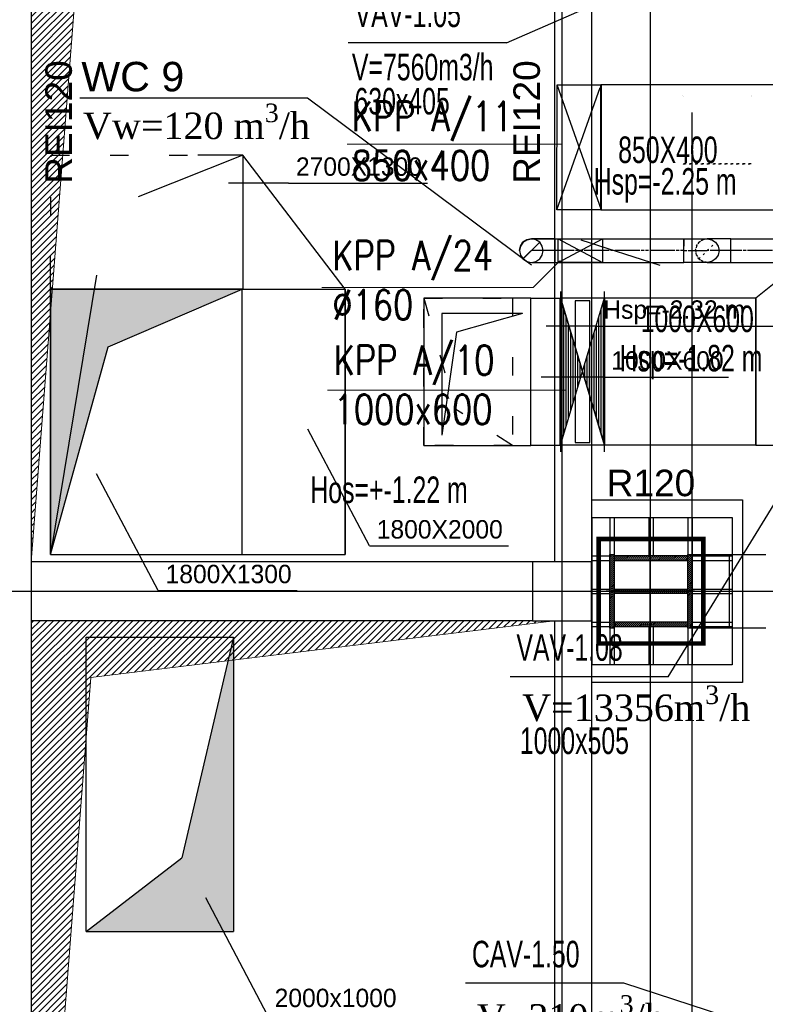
# Model space of a CAD drawing. Header units: centimetres. Extents: x -228435 to 46820, y -89367 to 152985.
# Tile 105 of 252: x -62818 to -57760, y 62196 to 68880. Entities that reach past the tile are written whole.
import ezdxf

# ---------------------------------------------------------------- set-up
doc = ezdxf.new("R2010")
doc.units = ezdxf.units.CM
doc.header["$LTSCALE"] = 50
for name, pattern in [('CADVENT_ABOVE_FLOOR', [12.4, 8.4, -1, 0.5, -1, 0.5, -1]), ('CADVENT_BELOW_FLOOR', [7.5, 6, -1.5]), ('CADVENT_CENTERLINE', [9.9, 7.4, -1, 0.5, -1]), ('CADVENT_HIDDEN', [0.8, 0.25, -0.55]), ('Kondygnacja  -0_5$0$HIDDEN', [9.525, 6.35, -3.175]), ('Kondygnacja  -0_5$0$HIDDEN2', [4.7625, 3.175, -1.5875]), ('Osie rzutów$0$DASHDOT2', [12.7, 6.35, -3.175, 0, -3.175])]:
    doc.linetypes.add(name, pattern=pattern)
doc.layers.get('0').update_dxf_attribs({"color": 8})
for name, color, linetype in [('01-103-Went PP_poziom-0_5$0$L_Nawiew', 3, 'Continuous'), ('bgde-nawiewDETAILS', 1, 'Continuous'), ('bgde-nawiewEXP', 1, 'Continuous'), ('bgde-nawiewHIDDEN', 1, 'Continuous'), ('bgde-tekst', 7, 'Continuous'), ('bgde-wywiewCEN', 7, 'Continuous'), ('bgde-wywiewDETAILS', 5, 'Continuous'), ('bgde-wywiewEXP', 5, 'Continuous'), ('bgde-wywiewHIDDEN', 5, 'Continuous'), ('bgde_AJ_opis', 7, 'Continuous'), ('bgde_VAV', 7, 'Continuous'), ('bgde_wentylacja', 5, 'Continuous'), ('bgde_wymiary tłumik VAV', 7, 'Continuous'), ('Kondygnacja  -0_5$0$ARCH_INFO_ODPORNOŚĆ OGNIOWA', 8, 'Continuous'), ('Kondygnacja  -0_5$0$ARCH_KONSTR_POWYŻEJ RZUTU', 8, 'Kondygnacja  -0_5$0$HIDDEN'), ('Kondygnacja  -0_5$0$ARCH_KONSTR_POWYŻEJ RZUTU_IST', 8, 'Kondygnacja  -0_5$0$HIDDEN2'), ('Kondygnacja  -0_5$0$ARCH_MUROWANE_IST', 8, 'Continuous'), ('Kondygnacja  -0_5$0$ARCH_OKŁADZINA', 8, 'Continuous'), ('Kondygnacja  -0_5$0$ARCH_POMOCNICZE', 8, 'Continuous'), ('Kondygnacja  -0_5$0$ARCH_SŁUPY', 8, 'Continuous'), ('Kondygnacja  -0_5$0$ARCH_WIDOK_IST', 8, 'Continuous'), ('Kondygnacja  -0_5$0$ARCH_ŻELBET_IST', 8, 'Continuous'), ('Osie rzutów$0$ARCH_INFO_OSIE_IST', 8, 'Osie rzutów$0$DASHDOT2'), ('Osie rzutów$0$ARCH_INFO_OSIE_OPISY_IST', 8, 'Continuous')]:
    doc.layers.add(name, color=color, linetype=linetype)
for name, color, linetype, lineweight in [('bgde_klapy opis', 2, 'Continuous', 20), ('bgde_klapy p.poż.', 240, 'Continuous', 30), ('Kondygnacja  -0_5$0$ARCH_WIDOK', 8, 'Continuous', 13)]:
    doc.layers.add(name, color=color, linetype=linetype, lineweight=lineweight)
doc.styles.add('01-103-Went PP_poziom-0_5$0$Arial', font='ARIAL.TTF')
doc.styles.add('Kondygnacja  -0_5$0$Arial', font='ARIAL.TTF')
doc.styles.add('st rom', font='Romans.shx', dxfattribs={"width": 0.8})
pattern_1 = [(45, (-6220.6425, -6150), (-0.67351921, 0.67351921), [])]

# ---------------------------------------------------------------- blocks, each defined once
blk = doc.blocks.new('Osie rzutów')
at = {"layer": 'Osie rzutów$0$ARCH_INFO_OSIE_IST', "ltscale": 10}
for p, q in [((6200, 12510), (6200, 4800)), ((6200, 12510), (6200, 4571.18)), ((6260, 12510), (6260, 4623.26)), ((6260, 10970), (6260, 11030)), ((4436.04, 11000), (13655, 11000)), ((6290, 11000), (6230, 11000))]:
    blk.add_line(p, q, dxfattribs=at)
blk = doc.blocks.new('Kondygnacja  -0_5$0$słup 6.8.41')
at = {"layer": 'Kondygnacja  -0_5$0$ARCH_SŁUPY'}
h = blk.add_hatch(dxfattribs=at)
h.set_pattern_fill('ANSI31', color=256, scale=0.3, style=0)
h.set_pattern_definition(pattern_1)
h.paths.add_polyline_path([(14.82, 75), (11.82, 75), (11.82, 25), (14.82, 25)])
h = blk.add_hatch(dxfattribs=at)
h.set_pattern_fill('ANSI31', color=256, scale=0.3, style=0)
h.set_pattern_definition(pattern_1)
h.paths.add_polyline_path([(64.82, 71), (64.82, 74), (14.82, 74), (14.82, 71)])
h = blk.add_hatch(dxfattribs=at)
h.set_pattern_fill('ANSI31', color=256, scale=0.3, style=0)
h.set_pattern_definition(pattern_1)
h.paths.add_polyline_path([(67.82, 75), (64.82, 75), (64.82, 25), (67.82, 25)])
h = blk.add_hatch(dxfattribs=at)
h.set_pattern_fill('ANSI31', color=256, scale=0.3, style=0)
h.set_pattern_definition(pattern_1)
h.paths.add_polyline_path([(64.82, 48.5), (64.82, 51.5), (14.82, 51.5), (14.82, 48.5)])
h = blk.add_hatch(dxfattribs=at)
h.set_pattern_fill('ANSI31', color=256, scale=0.3, style=0)
h.set_pattern_definition(pattern_1)
h.paths.add_polyline_path([(64.82, 26), (64.82, 29), (14.82, 29), (14.82, 26)])
at = {"layer": 'Kondygnacja  -0_5$0$ARCH_POMOCNICZE'}
blk.add_lwpolyline([(94.82, 100), (94.82, 0), (-0.18, 0), (-0.18, 100)], close=True, dxfattribs=at)
for points in [[(11.82, 100), (11.82, 75)], [(14.82, 100), (14.82, 75)], [(38.32, 100), (38.32, 74)], [(41.32, 100), (41.32, 74)], [(64.82, 100), (64.82, 75)], [(67.82, 100), (67.82, 75)], [(-0.18, 74), (11.82, 74)], [(67.82, 74), (94.82, 74)], [(-0.18, 71), (11.82, 71)], [(67.82, 71), (94.82, 71)], [(-0.18, 51.5), (11.82, 51.5)], [(-0.18, 48.5), (11.82, 48.5)], [(67.82, 51.5), (94.82, 51.5)], [(67.82, 48.5), (94.82, 48.5)], [(-0.18, 29), (11.82, 29)], [(67.82, 29), (94.82, 29)], [(-0.18, 26), (11.82, 26)], [(11.82, 25), (11.82, 0)], [(14.82, 25), (14.82, 0)], [(38.32, 26), (38.32, 0)], [(41.32, 26), (41.32, 0)], [(64.82, 25), (64.82, 0)], [(67.82, 26), (94.82, 26)], [(67.82, 25), (67.82, 0)]]:
    blk.add_lwpolyline(points, dxfattribs=at)
at = {"layer": 'Kondygnacja  -0_5$0$ARCH_SŁUPY'}
for p, q in [((14.82, 51.5), (64.82, 51.5)), ((64.82, 48.5), (14.82, 48.5))]:
    blk.add_line(p, q, dxfattribs=at)
at = {"layer": 'Kondygnacja  -0_5$0$ARCH_SŁUPY', "const_width": 3}
blk.add_lwpolyline([(4.32, 85.5), (75.32, 85.5), (75.32, 14.5), (4.32, 14.5)], close=True, dxfattribs=at)
at = {"layer": 'Kondygnacja  -0_5$0$ARCH_SŁUPY'}
for points in [[(11.82, 75), (14.82, 75), (14.82, 25), (11.82, 25)], [(64.82, 75), (67.82, 75), (67.82, 25), (64.82, 25)]]:
    blk.add_lwpolyline(points, close=True, dxfattribs=at)
for points in [[(64.82, 74), (14.82, 74)], [(14.82, 71), (64.82, 71)], [(64.82, 29), (14.82, 29)], [(14.82, 26), (64.82, 26)]]:
    blk.add_lwpolyline(points, dxfattribs=at)
blk = doc.blocks.new('Kondygnacja  -0_5$0$konstrukcja istniejąca -0.5')
at = {"layer": 'Kondygnacja  -0_5$0$ARCH_KONSTR_POWYŻEJ RZUTU_IST', "ltscale": 10}
for p, q in [((6288.46, 4975), (6288.46, 12225)), ((6288.46, 10975), (6288.46, 11025)), ((6288.46, 11025), (6338.46, 11025)), ((6338.46, 10975), (6288.46, 10975))]:
    blk.add_line(p, q, dxfattribs=at)
blk.add_lwpolyline([(6313.46, 11025), (6313.46, 10975)], dxfattribs=at)
blk = doc.blocks.new('*U492')
at = {"linetype": 'Continuous', "lineweight": -2}
for p, q in [((-150, 500), (-150, 545)), ((150, 545), (150, 500)), ((-150, -500), (-150, 500)), ((150, 500), (150, -500)), ((-150, -545), (-150, -500)), ((150, -500), (150, -545))]:
    blk.add_line(p, q, dxfattribs=at)
at = {"linetype": 'Continuous', "lineweight": -3}
for p, q in [((-150, -500), (150, 500)), ((150, -500), (-150, 500)), ((-142.9, -476.3), (-142.9, 476.2)), ((-50, 480), (50, 480)), ((-50, -480), (-50, 480)), ((50, 480), (50, -480)), ((142.9, -476.3), (142.9, 476.2)), ((-127, -423.3), (-127, 423.3)), ((127, -423.3), (127, 423.3)), ((-111.1, -370.4), (-111.1, 370.4)), ((111.1, -370.4), (111.1, 370.4)), ((-95.2, -317.5), (-95.2, 317.5)), ((95.2, -317.5), (95.2, 317.5)), ((-79.4, -264.6), (-79.4, 264.6)), ((-63.5, -211.7), (-63.5, 211.7)), ((63.5, -211.7), (63.5, 211.7)), ((79.4, -264.6), (79.4, 264.6)), ((-47.6, -158.8), (-47.6, 158.8)), ((47.6, -158.8), (47.6, 158.8)), ((-31.8, -105.8), (-31.8, 105.8)), ((31.8, -105.8), (31.8, 105.8)), ((-15.9, -52.9), (-15.9, 52.9)), ((15.9, -52.9), (15.9, 52.9)), ((50, -480), (-50, -480))]:
    blk.add_line(p, q, dxfattribs=at)
at = {"color": 0, "linetype": 'ByBlock', "lineweight": -2}
for p, q in [((150, 500), (-150, 500)), ((-150, -500), (150, -500))]:
    blk.add_line(p, q, dxfattribs=at)
blk = doc.blocks.new('*a563')
at = {"layer": 'bgde-tekst'}
blk.add_line((0, 0), (846.3, 0), dxfattribs=at)
blk = doc.blocks.new('*a568')
at = {"layer": 'bgde-tekst'}
blk.add_line((0, 0), (1205, 0), dxfattribs=at)
blk = doc.blocks.new('*a566')
at = {"layer": 'bgde-tekst'}
blk.add_line((0, 0), (943.4, 0), dxfattribs=at)
blk = doc.blocks.new('A$C093B0ABC')
at = {"layer": 'bgde-tekst'}
for points in [[(892.15, 6165.86), (983.09, 6205.01), (853.09, 6205.01), (853.09, 6025.01)], [(977.25, 5968.93), (942.25, 5818.93), (877.25, 5768.93), (977.25, 5768.93), (977.25, 5768.99)]]:
    blk.add_hatch(color=256, dxfattribs=at).paths.add_polyline_path(points)
at = {"layer": 'bgde-nawiewDETAILS', "linetype": 'CADVENT_HIDDEN', "extrusion": (0, -1, 0)}
for p in [(1106.42, 6198.94, 348), (1166.42, 6098.94, 348)]:
    blk.add_line(p, (1127.42, 6123.94, 348), dxfattribs=at)
at = {"layer": 'bgde-nawiewEXP', "linetype": 'CADVENT_BELOW_FLOOR'}
for p, q in [((877.25, 5768.98, 348), (877.25, 5968.93, 348)), ((877.25, 5968.93, 348), (977.25, 5968.93, 348)), ((977.25, 5968.93, 348), (977.25, 5768.99, 348))]:
    blk.add_line(p, q, dxfattribs=at)
at = {"layer": 'bgde-nawiewEXP', "linetype": 'CADVENT_BELOW_FLOOR', "extrusion": (9.76996e-15, -1, 0)}
for p in [(977.25, 5968.93, 348), (877.25, 5768.93, 348)]:
    blk.add_line(p, (942.25, 5818.93, 348), dxfattribs=at)
at = {"layer": 'bgde-nawiewEXP', "linetype": 'CADVENT_BELOW_FLOOR', "elevation": 348}
blk.add_lwpolyline([(1106.42, 6098.94), (1178.92, 6098.94), (1178.92, 6198.94), (1198.71, 6198.94), (1198.71, 6098.94), (1178.92, 6098.94), (1178.92, 6198.94), (1106.42, 6198.94)], close=True, dxfattribs=at)
blk.add_lwpolyline([(877.25, 5768.98), (877.25, 5768.93), (977.25, 5768.93), (977.25, 5768.99)], dxfattribs=at)
at = {"layer": 'bgde-nawiewHIDDEN', "linetype": 'CADVENT_HIDDEN', "elevation": 348}
blk.add_lwpolyline([(1106.42, 6098.94), (1106.42, 6198.94), (1166.42, 6198.94), (1166.42, 6098.94)], close=True, dxfattribs=at)
at = {"layer": 'bgde-tekst'}
for p, q in [((983.09, 6205.01, 348), (853.09, 6205.01, 348)), ((853.09, 6205.01, 348), (853.09, 6025.01, 348)), ((892.15, 6165.86), (983.09, 6205.01, 348)), ((853.09, 6025.01, 348), (892.15, 6165.86))]:
    blk.add_line(p, q, dxfattribs=at)
for points in [[(1014.59, 6277.04), (973.85, 6277.04), (973.85, 6277.04)], [(1069.4, 6030.81), (1027.6, 6109.95), (1027.6, 6109.95)], [(926.16, 6000.47), (884.37, 6079.61), (884.37, 6079.61)], [(1000.15, 5712.69), (958.36, 5791.84), (958.36, 5791.84)]]:
    blk.add_lwpolyline(points, dxfattribs=at)
at = {"layer": 'bgde-tekst', "elevation": 348}
for points in [[(1223.1, 6179.98), (1189.27, 6179.98), (1189.27, 6179.98)], [(1228.53, 6145.44), (1186, 6145.44), (1186, 6145.44)]]:
    blk.add_lwpolyline(points, dxfattribs=at)
at = {"layer": 'bgde-wywiewCEN', "linetype": 'CADVENT_CENTERLINE'}
blk.add_line((1195.29, 6231.29, 348), (1179.29, 6231.29, 348), dxfattribs=at)
at = {"layer": 'bgde-wywiewDETAILS'}
for p, q in [((983.49, 6296.01, 348), (912.62, 6267.88)), ((1173.64, 6225.63, 348), (1184.95, 6236.95, 348)), ((884.38, 6214.53), (853.09, 6025.01, 348))]:
    blk.add_line(p, q, dxfattribs=at)
at = {"layer": 'bgde-wywiewEXP', "linetype": 'CADVENT_BELOW_FLOOR', "elevation": 348}
for points in [[(853.07, 6377.49), (853.07, 6377.49)], [(853.09, 6025.01), (1053.09, 6025.01), (1053.09, 6205.01), (983.49, 6296.01), (953.07, 6296.01)], [(1179.29, 6223.29), (1182.35, 6223.9), (1184.95, 6225.63), (1186.68, 6228.23), (1187.29, 6231.29), (1186.68, 6234.35), (1184.95, 6236.95), (1182.35, 6238.68), (1179.29, 6239.29)], [(853.09, 6025.01), (853.09, 6205.01), (853.13, 6214.99)], [(853.09, 6205.01), (1053.09, 6205.01), (1053.09, 6025.01)], [(983.09, 6025.01), (983.09, 6205.01)]]:
    blk.add_lwpolyline(points, dxfattribs=at)
at = {"layer": 'bgde-wywiewEXP', "linetype": 'CADVENT_ABOVE_FLOOR', "elevation": 348}
blk.add_lwpolyline([(1171.29, 6231.29), (1171.9, 6228.23), (1173.64, 6225.63), (1176.23, 6223.9), (1179.29, 6223.29), (1182.35, 6223.9), (1184.95, 6225.63), (1186.68, 6228.23), (1187.29, 6231.29), (1186.68, 6234.35), (1184.95, 6236.95), (1182.35, 6238.68), (1179.29, 6239.29), (1176.23, 6238.68), (1173.64, 6236.95), (1171.9, 6234.35)], close=True, dxfattribs=at)
at = {"layer": 'bgde-wywiewEXP', "linetype": 'CADVENT_BELOW_FLOOR', "elevation": 348}
blk.add_lwpolyline([(1171.29, 6231.29), (1171.9, 6228.23), (1173.64, 6225.63), (1176.23, 6223.9), (1179.29, 6223.29), (1195.29, 6223.29), (1195.29, 6239.29), (1179.29, 6239.29), (1176.23, 6238.68), (1173.64, 6236.95), (1171.9, 6234.35)], close=True, dxfattribs=at)
at = {"layer": 'bgde-wywiewHIDDEN'}
blk.add_line((983.49, 6296.01, 348), (983.49, 6205.01, 348), dxfattribs=at)
at = {"layer": 'bgde-wywiewHIDDEN', "linetype": 'CADVENT_HIDDEN', "elevation": 348}
blk.add_lwpolyline([(853.07, 6377.49), (853.07, 6377.49)], close=True, dxfattribs=at)
for points in [[(853.07, 6377.49), (853.07, 6377.49)], [(853.13, 6214.99), (853.49, 6296.01), (953.07, 6296.01)]]:
    blk.add_lwpolyline(points, dxfattribs=at)
at = {"layer": 'bgde-tekst', "xscale": 0.09999999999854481, "yscale": 0.09999999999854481, "zscale": 0.0999999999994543}
for name, p in [('*a566', (1014.59, 6277.04)), ('*a568', (1223.1, 6179.98, 348)), ('*a563', (1228.53, 6145.44, 348)), ('*a566', (1069.4, 6030.81)), ('*a566', (926.16, 6000.47))]:
    blk.add_blockref(name, p, dxfattribs=at)
at = {"layer": 'bgde-tekst'}
for s, p in [('2700X1300', (1019.59, 6282.04)), ('Hsp=-2.32 m ', (1228.1, 6184.98, 348)), ('1000X600', (1233.53, 6150.44, 348)), ('1800X2000', (1074.4, 6035.81)), ('1800X1300', (931.16, 6005.47)), ('2000x1000', (1005.15, 5717.69))]:
    blk.add_text(s, height=12.5, dxfattribs=at).set_placement(p)

msp = doc.modelspace()

# ---------------------------------------------------------------- hatches: boundary and pattern name
at = {"layer": 'Kondygnacja  -0_5$0$ARCH_WIDOK'}
h = msp.add_hatch(dxfattribs=at)
h.set_pattern_fill('ANSI31', color=256, scale=10, angle=-180, style=0)
h.set_pattern_definition([(225, (-121140, 3000), (22.45064, -22.45064), [])])
h.paths.add_polyline_path([(-62740, 65200), (-62740, 70800), (-59190, 70800), (-62335.997, 70415.735)])
h = msp.add_hatch(dxfattribs=at)
h.set_pattern_fill('ANSI31', color=256, scale=10, angle=-180, style=0)
h.set_pattern_definition([(225, (-121140, -3000), (22.45064, -22.45064), [])])
h.paths.add_polyline_path([(-62740, 59200), (-62740, 64800), (-59190, 64800), (-62335.997, 64415.735)])

# ---------------------------------------------------------------- linework, layer by layer
at = {"layer": 'bgde-nawiewEXP', "linetype": 'Continuous'}
for points in [[(-57824.245, 65990.969), (-57824.245, 66990.969), (-57699.245, 67090.969)], [(-57824.245, 65990.969), (-57699.245, 65990.969)]]:
    msp.add_lwpolyline(points, dxfattribs=at)
msp.add_lwpolyline([(-58850.228, 65990.969), (-58850.228, 66990.969), (-57824.245, 66990.969), (-57824.245, 65990.969)], close=True, dxfattribs=at)
at = {"layer": 'bgde-nawiewHIDDEN', "linetype": 'CADVENT_HIDDEN'}
for points in [[(-58318.793, 68363.446), (-58318.793, 68363.446)], [(-58316.792, 68361.446), (-58316.792, 68361.446)], [(-58316.792, 68361.446), (-58316.792, 68361.446)], [(-57856.792, 68361.478), (-57856.792, 68361.478)], [(-57854.793, 68363.478), (-57854.793, 68363.478)], [(-58318.76, 67899.446), (-58318.76, 67899.446)], [(-58316.76, 67901.446), (-57856.76, 67901.478)], [(-58316.76, 67901.446), (-58316.76, 67901.446)], [(-57856.76, 67901.478), (-57856.76, 67901.478)], [(-57854.76, 67899.478), (-57854.76, 67899.478)]]:
    msp.add_lwpolyline(points, close=True, dxfattribs=at)
at = {"layer": 'bgde-tekst'}
msp.add_lwpolyline([(-59010.249, 67386.495), (-58474.606, 67212.853), (-58474.606, 67212.853)], dxfattribs=at)
at = {"layer": 'bgde-wywiewCEN', "linetype": 'CADVENT_CENTERLINE', "ltscale": 0.06}
for p, q in [((-59187.104, 67312.853), (-59347.104, 67312.853)), ((-58313.573, 67312.853), (-59187.104, 67312.853)), ((-58313.573, 67312.853), (-58153.573, 67312.853)), ((-57993.573, 67312.853), (-58153.573, 67312.853)), ((-57561.988, 67312.853), (-57993.573, 67312.853))]:
    msp.add_line(p, q, dxfattribs=at)
at = {"layer": 'bgde-wywiewDETAILS'}
msp.add_line((-59403.672, 67256.285), (-59290.535, 67369.422), dxfattribs=at)
at = {"layer": 'bgde-wywiewDETAILS', "linetype": 'CADVENT_HIDDEN'}
msp.add_line((-58210.141, 67256.285), (-58097.004, 67369.422), dxfattribs=at)
at = {"layer": 'bgde-wywiewEXP', "linetype": 'Continuous'}
for points in [[(-58874.505, 67589.181), (-58874.505, 68439.181), (-57616.059, 68439.181), (-57616.059, 67589.181), (-57505.789, 67500.965)], [(-58874.505, 67589.181), (-57616.059, 67589.181), (-57616.059, 68439.181), (-57491.059, 68439.181)], [(-59427.104, 67312.853), (-59421.014, 67343.468), (-59403.672, 67369.422), (-59377.719, 67386.764), (-59347.104, 67392.853), (-59187.104, 67392.853), (-59187.104, 67238.943)], [(-59347.104, 67232.853), (-59316.489, 67238.943), (-59290.535, 67256.285), (-59273.193, 67282.239), (-59267.104, 67312.853), (-59273.193, 67343.468), (-59290.535, 67369.422), (-59316.489, 67386.764), (-59347.104, 67392.853)], [(-59187.104, 67232.853), (-59187.104, 67392.853), (-58313.573, 67392.853), (-58313.573, 67386.764), (-58313.573, 67386.764), (-58313.573, 67392.853), (-58153.573, 67392.853), (-58122.958, 67386.764), (-58097.004, 67369.422), (-58079.662, 67343.468), (-58073.573, 67312.853), (-58079.662, 67282.239), (-58097.004, 67256.285), (-58122.958, 67238.943), (-58153.573, 67232.853), (-58313.573, 67232.853), (-58313.573, 67386.764)], [(-58313.573, 67386.764), (-58313.573, 67392.853)], [(-58153.573, 67392.853), (-58122.958, 67386.764), (-58097.004, 67369.422), (-58079.662, 67343.468), (-58073.573, 67312.853), (-58079.662, 67282.239), (-58097.004, 67256.285), (-58122.958, 67238.943), (-58153.573, 67232.853)], [(-57993.572, 67232.853), (-57993.572, 67392.853), (-57699.245, 67392.853)], [(-59427.104, 67312.853), (-59421.014, 67282.239), (-59403.672, 67256.285), (-59377.719, 67238.943), (-59347.104, 67232.853), (-59187.104, 67232.853), (-59187.104, 67238.943)], [(-59187.104, 67232.853), (-58313.573, 67232.853), (-58313.573, 67369.422)], [(-58313.573, 67369.422), (-58313.573, 67343.468)], [(-59187.104, 67238.943), (-59187.104, 67256.285)], [(-59187.104, 67238.943), (-59187.104, 67232.853)], [(-57993.572, 67232.853), (-57699.245, 67232.853)]]:
    msp.add_lwpolyline(points, dxfattribs=at)
for points in [[(-59427.104, 67312.853), (-59421.014, 67282.239), (-59403.672, 67256.285), (-59377.719, 67238.943), (-59347.104, 67232.853), (-59316.489, 67238.943), (-59290.535, 67256.285), (-59273.193, 67282.239), (-59267.104, 67312.853), (-59273.193, 67343.468), (-59290.535, 67369.422), (-59316.489, 67386.764), (-59347.104, 67392.853), (-59377.719, 67386.764), (-59403.672, 67369.422), (-59421.014, 67343.468)], [(-58313.573, 67386.764), (-58313.573, 67369.422)], [(-58153.573, 67392.853), (-58122.958, 67386.764), (-58097.004, 67369.422), (-58079.662, 67343.468), (-58073.573, 67312.853), (-58079.662, 67282.239), (-58097.004, 67256.285), (-58122.958, 67238.943), (-58153.573, 67232.853), (-57993.573, 67232.853), (-57993.573, 67392.853), (-58150.498, 67392.853)]]:
    msp.add_lwpolyline(points, close=True, dxfattribs=at)
at = {"layer": 'bgde-wywiewHIDDEN', "linetype": 'CADVENT_HIDDEN'}
for points in [[(-58233.573, 67312.853), (-58227.483, 67343.468), (-58210.141, 67369.422), (-58184.187, 67386.764), (-58153.573, 67392.853), (-58184.187, 67386.764), (-58210.141, 67369.422), (-58227.483, 67343.468)], [(-58233.573, 67312.853), (-58227.483, 67282.239), (-58210.141, 67256.285), (-58184.187, 67238.943), (-58153.573, 67232.853), (-58184.187, 67238.943), (-58210.141, 67256.285), (-58227.483, 67282.239)]]:
    msp.add_lwpolyline(points, close=True, dxfattribs=at)
at = {"layer": 'bgde_AJ_opis'}
for p, q in [((-60866.219, 68346.419), (-62410.521, 68346.419)), ((-59347.101, 67212.853, 1920), (-60866.219, 68346.419))]:
    msp.add_line(p, q, dxfattribs=at)
at = {"layer": 'bgde_klapy opis'}
for p, q in [((-60596.551, 68035.846), (-59137.466, 68035.846)), ((-59334.132, 67062.421), (-59154.334, 67242.219)), ((-60767.622, 67062.421), (-59334.132, 67062.421)), ((-60730.866, 66364.886), (-59107.694, 66364.886))]:
    msp.add_line(p, q, dxfattribs=at)
at = {"layer": 'bgde_klapy p.poż.'}
for p, q in [((-59173.056, 68439.181, -126.886), (-58873.056, 67589.181, -126.886)), ((-59173.056, 67589.181, -126.886), (-58880.181, 68418.993, -126.886)), ((-59165.286, 67232.293, 420), (-58865.286, 67393.414, 420)), ((-59165.286, 67393.414, 420), (-58865.286, 67232.293, 420)), ((-59150.26, 65990.969, -149.79), (-58850.26, 66990.969, -149.79)), ((-59150.26, 66990.969, -149.79), (-58850.26, 65990.969, -149.79))]:
    msp.add_line(p, q, dxfattribs=at)
for points, elevation in [([(-59172.916, 68438.807), (-58872.916, 68438.807), (-58873.056, 67589.181), (-59173.056, 67589.181)], -126.886), ([(-59165.286, 67393.414), (-58865.286, 67393.414), (-58865.286, 67232.293), (-59165.286, 67232.293)], 420), ([(-59150.26, 66990.969), (-58850.26, 66990.969), (-58850.26, 65990.969), (-59150.26, 65990.969)], -149.79)]:
    msp.add_lwpolyline(points, close=True, dxfattribs=dict(at, elevation=elevation))
at = {"layer": 'bgde_VAV'}
for p, q in [((-59515.823, 68721.996, -3458.583), (-58188.537, 69304.975)), ((-59515.823, 68721.996, -3458.583), (-60589.004, 68721.996, -3458.583)), ((-58418.22, 64419.891, 53.204), (-57699.242, 65590.969)), ((-58418.22, 64419.891, 53.204), (-59491.401, 64419.891, 53.204)), ((-58719.968, 62338.76, 21.417), (-59793.149, 62338.76, 21.417)), ((-57341.311, 61890.845), (-58719.968, 62338.76, 21.417))]:
    msp.add_line(p, q, dxfattribs=at)
at = {"layer": 'bgde_wentylacja', "color": 1}
for p, q in [((-59406.88, 66886.501), (-59953.201, 66886.501)), ((-59953.201, 66886.501), (-59953.201, 66058.893)), ((-59406.88, 66886.501), (-59854.863, 66759.848)), ((-59854.863, 66759.848), (-59953.201, 66058.893))]:
    msp.add_line(p, q, dxfattribs=at)
at = {"layer": 'Kondygnacja  -0_5$0$ARCH_MUROWANE_IST', "ltscale": 4}
for p, q in [((-62740, 76950), (-62740, 63500)), ((-59190, 70800), (-59190, 65200)), ((-58940, 70800), (-58940, 65200)), ((-59190, 64800), (-59190, 59200)), ((-58940, 64800), (-58940, 59200)), ((-62740, 63500), (-62740, 53200))]:
    msp.add_line(p, q, dxfattribs=at)
at = {"layer": 'Kondygnacja  -0_5$0$ARCH_OKŁADZINA'}
msp.add_lwpolyline([(-58940, 65620), (-57915.391, 65620), (-57915.391, 64380), (-58940, 64380)], dxfattribs=at)
at = {"layer": 'Kondygnacja  -0_5$0$ARCH_WIDOK'}
for points in [[(-62740, 65200), (-62740, 70800), (-59190, 70800), (-62335.997, 70415.735), (-62740, 65200)], [(-62740, 59200), (-62740, 64800), (-59190, 64800), (-62335.997, 64415.735), (-62740, 59200)]]:
    msp.add_lwpolyline(points, dxfattribs=at)
at = {"layer": 'Kondygnacja  -0_5$0$ARCH_WIDOK_IST'}
for p, q in [((-59340, 65200), (-62740, 65200)), ((-59340, 64800), (-62740, 64800))]:
    msp.add_line(p, q, dxfattribs=at)
at = {"layer": 'Kondygnacja  -0_5$0$ARCH_ŻELBET_IST', "ltscale": 4}
msp.add_lwpolyline([(-59340, 64800), (-58940, 64800), (-58940, 65200), (-59340, 65200)], close=True, dxfattribs=at)
msp.add_lwpolyline([(-59340, 64800), (-58940, 64800), (-58940, 65200), (-59340, 65200)], close=True, dxfattribs=at)
msp.add_lwpolyline([(-59340, 64800), (-58940, 64800), (-58940, 65200), (-59340, 65200)], close=True, dxfattribs=at)

# ---------------------------------------------------------------- block references
at = {"layer": '01-103-Went PP_poziom-0_5$0$L_Nawiew', "extrusion": (-1.22465e-16, 0, -1)}
msp.add_blockref('*U492', (59000.26, 66490.969, 149.79), dxfattribs=at)
at = {"layer": 'bgde_wymiary tłumik VAV', "xscale": 10, "yscale": 10, "zscale": 10}
msp.add_blockref('A$C093B0ABC', (-71140, 5000), dxfattribs=at)
at = {"layer": 'Kondygnacja  -0_5$0$ARCH_KONSTR_POWYŻEJ RZUTU', "xscale": 10, "yscale": 10, "zscale": 10}
msp.add_blockref('Kondygnacja  -0_5$0$konstrukcja istniejąca -0.5', (-121140, -45000), dxfattribs=at)
at = {"layer": 'Kondygnacja  -0_5$0$ARCH_SŁUPY', "xscale": 10, "yscale": 10, "zscale": 10}
msp.add_blockref('Kondygnacja  -0_5$0$słup 6.8.41', (-58933.575, 64500), dxfattribs=at)
at = {"layer": 'Osie rzutów$0$ARCH_INFO_OSIE_OPISY_IST', "xscale": 10, "yscale": 10, "zscale": 10}
msp.add_blockref('Osie rzutów', (-121140, -45000), dxfattribs=at)

# ---------------------------------------------------------------- texts
at = {"layer": 'bgde-tekst', "width": 0.7}
for s, p in [('850X400', (-58758.082, 67907.208)), ('850X400', (-58758.082, 67907.208, 1920)), ('Hsp=-2.25 m ', (-58923.967, 67692.564, 3135)), ('Hsp=-2.25 m ', (-58923.967, 67692.564, 5055)), ('1000X600', (-58605.773, 66759.323)), ('1000X600', (-58605.773, 66759.323, 1920)), ('Hsp=-1.82 m ', (-58748.578, 66492.566)), ('Hsp=-1.82 m ', (-58748.578, 66492.566, 1920)), ('Hos=+-1.22 m ', (-60846.357, 65599.149)), ('Hos=+-1.22 m ', (-60846.357, 65599.149, 1920))]:
    msp.add_text(s, height=180, dxfattribs=at).set_placement(p)
at = {"layer": 'bgde_AJ_opis', "insert": (-62400.168, 68593.902, -4659.963), "char_height": 200, "width": 14922.05249, "attachment_point": 1, "style": '01-103-Went PP_poziom-0_5$0$Arial'}
msp.add_mtext('WC 9', dxfattribs=at)
at = {"layer": 'bgde_AJ_opis', "insert": (-62388.694, 68310.875), "char_height": 180, "width": 1739.83938, "attachment_point": 1}
msp.add_mtext('\\A1;{\\fTimes New Roman|b0|i0|c238|p18;Vw=120 m\\H0.7x;\\S3^ ;\\H1.4286x;/h}', dxfattribs=at)
at = {"layer": 'bgde_klapy opis', "char_height": 200, "attachment_point": 1, "style": 'st rom'}
for s, insert, width in [('KPP A/11\\P850x400', (-60565.105, 68324.358), 1412.8942), ('KPP A/24\\P%%C160', (-60697.233, 67378.849), 1710.86952), ('KPP A/10\\P1000x600', (-60687.818, 66668.382), 1710.86952)]:
    msp.add_mtext(s, dxfattribs=dict(at, insert=insert, width=width))
at = {"layer": 'bgde_VAV', "width": 0.7}
for s, p in [('VAV-1.05', (-60546.061, 68830.299, -1538.583)), ('V=7560m3/h', (-60564.251, 68468.491, -1538.583)), ('VAV-1.08', (-59448.458, 64528.194, 1973.204)), ('CAV-1.50', (-59750.206, 62447.063, 1941.417))]:
    msp.add_text(s, height=180, dxfattribs=at).set_placement(p)
at = {"layer": 'bgde_VAV', "char_height": 180, "width": 550.56944, "attachment_point": 1}
for s, insert in [('\\A1;{\\fTimes New Roman|b0|i0|c238|p18;V=13356m\\H0.7x;\\S3^ ;\\H1.4286x;/h}', (-59408.925, 64360.526, 1951.787)), ('\\A1;{\\fTimes New Roman|b0|i0|c238|p18;V=310m\\H0.7x;\\S3^ ;\\H1.4286x;/h}', (-59717.026, 62257.943, 1920))]:
    msp.add_mtext(s, dxfattribs=dict(at, insert=insert))
at = {"layer": 'bgde_wymiary tłumik VAV', "width": 0.7}
for s, p in [('630x405', (-60546.861, 68236.826, -1560)), ('1000x505', (-59424.928, 63895.186, 3871.787))]:
    msp.add_text(s, height=180, dxfattribs=at).set_placement(p)
at = {"layer": 'Kondygnacja  -0_5$0$ARCH_INFO_ODPORNOŚĆ OGNIOWA', "char_height": 180, "width": 533.32525, "attachment_point": 5, "rotation": 90, "style": 'Kondygnacja  -0_5$0$Arial'}
for insert in [(-62702.944, 68185.301), (-59527.765, 68185.301)]:
    msp.add_mtext('\\PREI120', dxfattribs=dict(at, insert=insert))
at = {"layer": 'Kondygnacja  -0_5$0$ARCH_INFO_ODPORNOŚĆ OGNIOWA', "insert": (-58535.788, 65884.103), "char_height": 180, "width": 533.32525, "attachment_point": 5, "style": 'Kondygnacja  -0_5$0$Arial'}
msp.add_mtext('\\PR120', dxfattribs=at)

doc.saveas('drawing.dxf')
